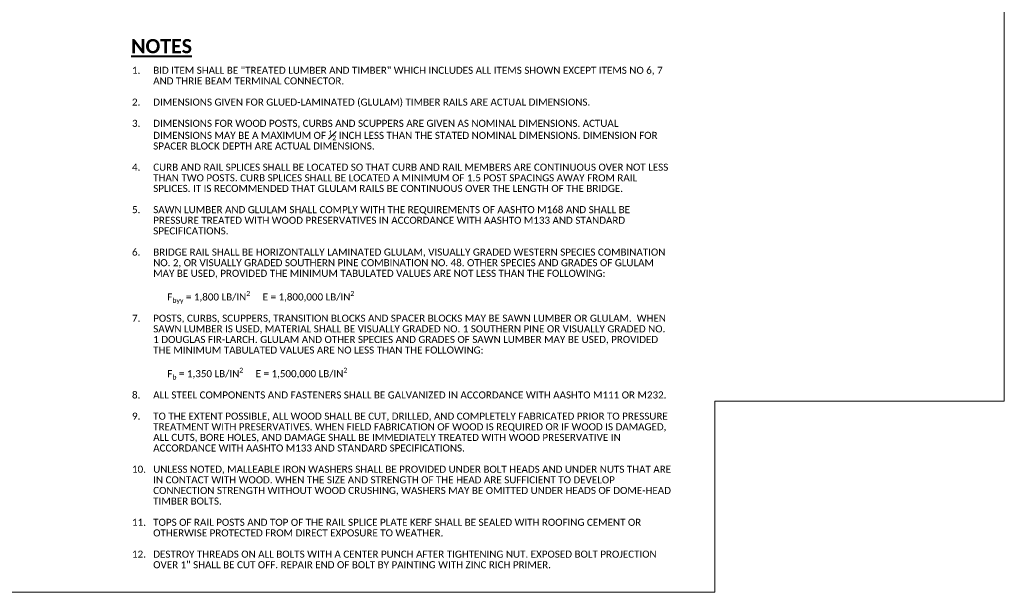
# Model space of a CAD drawing. Extents: x -5974 to 351486, y -5119268 to 204.
# Tile 6 of 9: x -1150 to -941, y -2423 to -2301. Entities that reach past the tile are written whole.
import ezdxf

# ---------------------------------------------------------------- set-up
doc = ezdxf.new("R2010")
doc.units = 0
doc.header["$MEASUREMENT"] = 0
doc.layers.add('B_ANNO_NOPLOT', color=47, linetype='Continuous', lineweight=18, plot=False)
doc.layers.add('B_ANNO_TEXT', color=7, linetype='Continuous', lineweight=18)
doc.layers.add('B_ANNO_TEXT_TITLE', color=7, linetype='Continuous', lineweight=40)
doc.styles.add('Annotative', font='calibri.ttf', dxfattribs={"height": 0.0625})
doc.styles.add('Title', font='calibrib.ttf', dxfattribs={"height": 0.125})

# ---------------------------------------------------------------- blocks, each defined once
blk = doc.blocks.new('INS_RAILTIMBERDET_BASE')
at = {"layer": 'B_ANNO_NOPLOT', "flags": 128}
blk.add_lwpolyline([(0, 0), (0, 252), (323.92766, 252), (323.92766, 238.85516), (378, 238.85516), (378, 40.49961), (316.57075, 40.49961), (316.57075, 0)], close=True, dxfattribs=at)
at = {"layer": 'B_ANNO_TEXT', "insert": (192.95474, 111.4538, -0.84225), "char_height": 1.5, "width": 114.451269, "attachment_point": 1, "line_spacing_factor": 0.9, "style": 'Annotative'}
blk.add_mtext('\\A1;\\pxi-3,l3,t3;1.^IBID ITEM SHALL BE "TREATED LUMBER AND TIMBER" WHICH INCLUDES ALL ITEMS SHOWN EXCEPT ITEMS NO 6, 7 AND THRIE BEAM TERMINAL CONNECTOR.\\P\\pi0,l0,tz;\\P\\pi-3,l3,t3;2.^IDIMENSIONS GIVEN FOR GLUED-LAMINATED (GLULAM) TIMBER RAILS ARE ACTUAL DIMENSIONS.\\P\\pi0,l0,tz;\\P\\pi-3,l3,t3;3.^IDIMENSIONS FOR WOOD POSTS, CURBS AND SCUPPERS ARE GIVEN AS NOMINAL DIMENSIONS. ACTUAL DIMENSIONS MAY BE A MAXIMUM OF {\\H0.7x;\\S1#2;} INCH LESS THAN THE STATED NOMINAL DIMENSIONS. DIMENSION FOR SPACER BLOCK DEPTH ARE ACTUAL DIMENSIONS.\\P\\pi0,l0,tz;\\P\\pi-3,l3,t3;4.^ICURB AND RAIL SPLICES SHALL BE LOCATED SO THAT CURB AND RAIL MEMBERS ARE CONTINUOUS OVER NOT LESS THAN TWO POSTS. CURB SPLICES SHALL BE LOCATED A MINIMUM OF 1.5 POST SPACINGS AWAY FROM RAIL SPLICES. IT IS RECOMMENDED THAT GLULAM RAILS BE CONTINUOUS OVER THE LENGTH OF THE BRIDGE.\\P\\pi0,l0,tz;\\P\\pi-3,l3,t3;5.^ISAWN LUMBER AND GLULAM SHALL COMPLY WITH THE REQUIREMENTS OF AASHTO M168 AND SHALL BE PRESSURE TREATED WITH WOOD PRESERVATIVES IN ACCORDANCE WITH AASHTO M133 AND STANDARD SPECIFICATIONS.\\P\\pi0,l0,tz;\\P\\pi-3,l3,t3;6.^IBRIDGE RAIL SHALL BE HORIZONTALLY LAMINATED GLULAM, VISUALLY GRADED WESTERN SPECIES COMBINATION NO. 2, OR VISUALLY GRADED SOUTHERN PINE COMBINATION NO. 48. OTHER SPECIES AND GRADES OF GLULAM MAY BE USED, PROVIDED THE MINIMUM TABULATED VALUES ARE NOT LESS THAN THE FOLLOWING:\\P\\pi0,l0,tz;\\P\\pi5;F{\\H0.7x;\\S^ byy;} = 1,800 LB/IN{\\H0.7x;\\S2^ ;}     E = 1,800,000 LB/IN{\\H0.7x;\\S2^ ;}\\P\\pi0;\\P\\pi-3,l3,t3;7.^IPOSTS, CURBS, SCUPPERS, TRANSITION BLOCKS AND SPACER BLOCKS MAY BE SAWN LUMBER OR GLULAM.  WHEN SAWN LUMBER IS USED, MATERIAL SHALL BE VISUALLY GRADED NO. 1 SOUTHERN PINE OR VISUALLY GRADED NO. 1 DOUGLAS FIR-LARCH. GLULAM AND OTHER SPECIES AND GRADES OF SAWN LUMBER MAY BE USED, PROVIDED THE MINIMUM TABULATED VALUES ARE NO LESS THAN THE FOLLOWING:\\P\\pi0,l0,tz;\\P\\pi5;F{\\H0.7x;\\S^ b;} = 1,350 LB/IN{\\H0.7x;\\S2^ ;}     E = 1,500,000 LB/IN{\\H0.7x;\\S2^ ;}\\P\\pi0;\\P\\pi-3,l3,t3;8.^IALL STEEL COMPONENTS AND FASTENERS SHALL BE GALVANIZED IN ACCORDANCE WITH AASHTO M111 OR M232.\\P\\pi0,l0,tz;\\P\\pi-3,l3,t3;9.^ITO THE EXTENT POSSIBLE, ALL WOOD SHALL BE CUT, DRILLED, AND COMPLETELY FABRICATED PRIOR TO PRESSURE TREATMENT WITH PRESERVATIVES. WHEN FIELD FABRICATION OF WOOD IS REQUIRED OR IF WOOD IS DAMAGED, ALL CUTS, BORE HOLES, AND DAMAGE SHALL BE IMMEDIATELY TREATED WITH WOOD PRESERVATIVE IN ACCORDANCE WITH AASHTO M133 AND STANDARD SPECIFICATIONS.\\P\\pi0,l0,tz;\\P\\pi-3,l3,t3;10.^IUNLESS NOTED, MALLEABLE IRON WASHERS SHALL BE PROVIDED UNDER BOLT HEADS AND UNDER NUTS THAT ARE IN CONTACT WITH WOOD. WHEN THE SIZE AND STRENGTH OF THE HEAD ARE SUFFICIENT TO DEVELOP CONNECTION STRENGTH WITHOUT WOOD CRUSHING, WASHERS MAY BE OMITTED UNDER HEADS OF DOME-HEAD TIMBER BOLTS.\\P\\pi0,l0,tz;\\P\\pi-3,l3,t3;11.^ITOPS OF RAIL POSTS AND TOP OF THE RAIL SPLICE PLATE KERF SHALL BE SEALED WITH ROOFING CEMENT OR OTHERWISE PROTECTED FROM DIRECT EXPOSURE TO WEATHER.\\P\\pi0,l0,tz;\\P\\pi-3,l3,t3;12.^IDESTROY THREADS ON ALL BOLTS WITH A CENTER PUNCH AFTER TIGHTENING NUT. EXPOSED BOLT PROJECTION OVER 1" SHALL BE CUT OFF. REPAIR END OF BOLT BY PAINTING WITH ZINC RICH PRIMER.', dxfattribs=at)
at = {"layer": 'B_ANNO_TEXT_TITLE', "insert": (192.77052, 117.32219, -0.84225), "char_height": 3, "width": 20.8090617, "attachment_point": 1, "style": 'Title'}
blk.add_mtext('{\\LNOTES}', dxfattribs=at)

msp = doc.modelspace()

# ---------------------------------------------------------------- block references
msp.add_blockref('INS_RAILTIMBERDET_BASE', (-1318.86, -2422.61))

doc.saveas('drawing.dxf')
